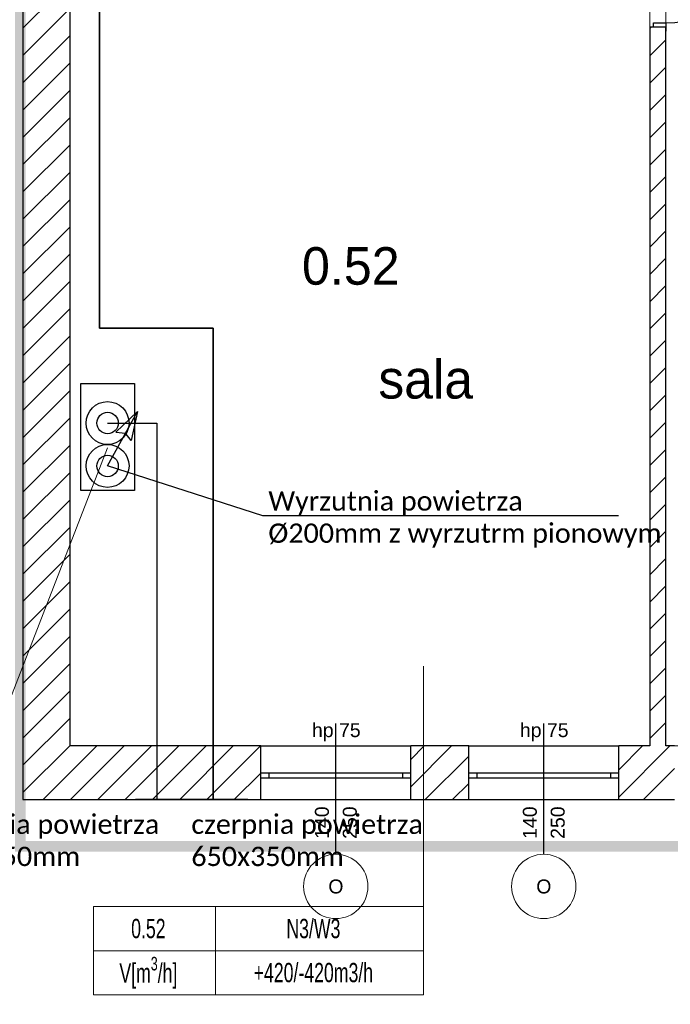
# Model space of a CAD drawing. Header units: millimetres. Extents: x -40063 to 512011, y 350190 to 687060.
# Tile 69 of 256: x 145232 to 151303, y 453727 to 462907. Entities that reach past the tile are written whole.
import ezdxf

# ---------------------------------------------------------------- set-up
doc = ezdxf.new("R2010")
doc.units = ezdxf.units.MM
doc.linetypes.add('DASHDOT', pattern=[1, 0.5, -0.25, 0, -0.25])
for name, color, linetype, lineweight in [('_IS_WM_OPIS', 7, 'Continuous', 9), ('AP_nawiew N1', 5, 'Continuous', 35), ('FLUID-BILANSE', 150, 'Continuous', 18), ('J_centrala', 6, 'Continuous', 30), ('J_czerpnia', 4, 'Continuous', 30), ('J_opis srednicy', 7, 'Continuous', 30), ('J_zakres opracowania', 226, 'DASHDOT', 30)]:
    doc.layers.add(name, color=color, linetype=linetype, lineweight=lineweight)
for name, color, linetype in [('Elementy Modelu - Strefy', 8, 'Continuous'), ('IS_WM_OPIS', 7, 'Continuous'), ('J_opis pomieszczeń', 8, 'Continuous'), ('Konstrukcja - Ściany zew', 8, 'Continuous'), ('X_ref', 8, 'Continuous')]:
    doc.layers.add(name, color=color, linetype=linetype)
doc.styles.add('ARIAL NARROW', font='ARIALN.TTF', dxfattribs={"width": 0.8})
doc.styles.add('GENERATED_STYLE_1', font='arial.ttf')
doc.styles.add('GENERATED_STYLE_2', font='txt')
doc.styles.get("Standard").update_dxf_attribs({"font": 'arial.ttf'})

# ---------------------------------------------------------------- blocks, each defined once
blk = doc.blocks.new('fgdfxf')
at = {"layer": 'J_opis srednicy'}
for p, q in [((13318.19, 246.62), (13346.09, 297.47)), ((13346.09, 297.47), (13326.06, 278.19)), ((13346.09, 297.47), (13340.14, 270.31)), ((13326.06, 278.19), (13334.97, 277.2)), ((13340.14, 270.31), (13334.64, 277.39))]:
    blk.add_line(p, q, dxfattribs=at)
blk = doc.blocks.new('fdgdfg')
at = {"layer": 'Elementy Modelu - Strefy', "linetype": 'Continuous', "lineweight": 0}
for p, q in [((-197980.3, 455769.9), (-197980.3, 447699.9)), ((-192570.3, 447699.9), (-192570.3, 455769.9)), ((-192420.3, 455769.9), (-192420.3, 447699.9)), ((-197980.3, 447699.9), (-192570.3, 447699.9)), ((-192420.3, 447699.9), (-186870.3, 447699.9))]:
    blk.add_line(p, q, dxfattribs=at)
at = {"layer": 'Konstrukcja - Ściany zew', "linetype": 'Continuous'}
for p, q in [((-198420.3, 457619.9), (-198420.3, 447199.9)), ((-197980.3, 447699.9), (-197980.3, 455769.9)), ((-198420.3, 454391.7), (-197980.3, 454831.7)), ((-198420.3, 454137.2), (-197980.3, 454577.2)), ((-192535.3, 454399.9), (-192535.3, 454439.9)), ((-192535.3, 454439.9), (-192420.3, 454439.9)), ((-192420.3, 454439.9), (-192420.3, 454399.9)), ((-198420.3, 453882.6), (-197980.3, 454322.6)), ((-192570.3, 454386.9), (-192557.3, 454399.9)), ((-192570.3, 454399.9), (-192570.3, 454362.9)), ((-192535.3, 454399.9), (-192570.3, 454399.9)), ((-192570.3, 454399.9), (-192570.3, 447699.9)), ((-192535.3, 454399.9), (-192570.3, 454399.9)), ((-192570.3, 454399.9), (-192570.3, 454362.9)), ((-192420.3, 454399.9), (-192535.3, 454399.9)), ((-192420.3, 454399.9), (-192535.3, 454399.9)), ((-192420.3, 454399.9), (-192535.3, 454399.9)), ((-192420.3, 454399.9), (-192420.3, 454362.9)), ((-192420.3, 447699.9), (-192420.3, 454399.9)), ((-192420.3, 454399.9), (-192420.3, 454362.9)), ((-192570.3, 454132.3), (-192420.3, 454282.3)), ((-198420.3, 453628.1), (-197980.3, 454068.1)), ((-192570.3, 453877.8), (-192420.3, 454027.8)), ((-198420.3, 453373.5), (-197980.3, 453813.5)), ((-192570.3, 453623.2), (-192420.3, 453773.2)), ((-198420.3, 453119), (-197980.3, 453559)), ((-192570.3, 453368.7), (-192420.3, 453518.7)), ((-198420.3, 452864.4), (-197980.3, 453304.4)), ((-192570.3, 453114.1), (-192420.3, 453264.1)), ((-198420.3, 452609.8), (-197980.3, 453049.8)), ((-192570.3, 452859.6), (-192420.3, 453009.6)), ((-198420.3, 452355.3), (-197980.3, 452795.3)), ((-192570.3, 452605), (-192420.3, 452755)), ((-198420.3, 452100.7), (-197980.3, 452540.7)), ((-192570.3, 452350.4), (-192420.3, 452500.4)), ((-198420.3, 451846.2), (-197980.3, 452286.2)), ((-192570.3, 452095.9), (-192420.3, 452245.9)), ((-198420.3, 451591.6), (-197980.3, 452031.6)), ((-192570.3, 451841.3), (-192420.3, 451991.3)), ((-198420.3, 451337), (-197980.3, 451777)), ((-192570.3, 451586.8), (-192420.3, 451736.8)), ((-198420.3, 451082.5), (-197980.3, 451522.5)), ((-192570.3, 451332.2), (-192420.3, 451482.2)), ((-198420.3, 450827.9), (-197980.3, 451267.9)), ((-192570.3, 451077.6), (-192420.3, 451227.6)), ((-198420.3, 450573.4), (-197980.3, 451013.4)), ((-192570.3, 450823.1), (-192420.3, 450973.1)), ((-198420.3, 450318.8), (-197980.3, 450758.8)), ((-192570.3, 450568.5), (-192420.3, 450718.5)), ((-198420.3, 450064.3), (-197980.3, 450504.3)), ((-192570.3, 450314), (-192420.3, 450464)), ((-198420.3, 449809.7), (-197980.3, 450249.7)), ((-192570.3, 450059.4), (-192420.3, 450209.4)), ((-198420.3, 449555.1), (-197980.3, 449995.1)), ((-192570.3, 449804.9), (-192420.3, 449954.9)), ((-198420.3, 449300.6), (-197980.3, 449740.6)), ((-192570.3, 449550.3), (-192420.3, 449700.3)), ((-198420.3, 449046), (-197980.3, 449486)), ((-192570.3, 449295.7), (-192420.3, 449445.7)), ((-198420.3, 448791.5), (-197980.3, 449231.5)), ((-192570.3, 449041.2), (-192420.3, 449191.2)), ((-198420.3, 448536.9), (-197980.3, 448976.9)), ((-192570.3, 448786.6), (-192420.3, 448936.6)), ((-198420.3, 448282.3), (-197980.3, 448722.3)), ((-192570.3, 448532.1), (-192420.3, 448682.1)), ((-198420.3, 448027.8), (-197980.3, 448467.8)), ((-192570.3, 448277.5), (-192420.3, 448427.5)), ((-198420.3, 447773.2), (-197980.3, 448213.2)), ((-192570.3, 448022.9), (-192420.3, 448172.9)), ((-198420.3, 447518.7), (-197980.3, 447958.7)), ((-195500.9, 446689.6), (-195500.9, 447907.7)), ((-193560.9, 446689.6), (-193560.9, 447907.7)), ((-192570.3, 447768.4), (-192420.3, 447918.4)), ((-198420.3, 447264.1), (-197980.3, 447704.1)), ((-198229.9, 447199.9), (-197729.9, 447699.9)), ((-196200.9, 447699.9), (-197980.3, 447699.9)), ((-197975.4, 447199.9), (-197475.4, 447699.9)), ((-197720.8, 447199.9), (-197220.8, 447699.9)), ((-197466.3, 447199.9), (-196966.3, 447699.9)), ((-197211.7, 447199.9), (-196711.7, 447699.9)), ((-196957.1, 447199.9), (-196457.1, 447699.9)), ((-196702.6, 447199.9), (-196202.6, 447699.9)), ((-196200.9, 447449.9), (-196200.9, 447699.9)), ((-196200.9, 447699.9), (-194800.9, 447699.9)), ((-194800.9, 447574.2), (-194675.2, 447699.9)), ((-194800.9, 447319.6), (-194420.7, 447699.9)), ((-194800.9, 447449.9), (-194800.9, 447699.9)), ((-194260.9, 447699.9), (-194800.9, 447699.9)), ((-194260.9, 447449.9), (-194260.9, 447699.9)), ((-194260.9, 447699.9), (-192860.9, 447699.9)), ((-192860.9, 447477.7), (-192638.8, 447699.9)), ((-192860.9, 447223.2), (-192384.2, 447699.9)), ((-192860.9, 447449.9), (-192860.9, 447699.9)), ((-192570.3, 447699.9), (-192860.9, 447699.9)), ((-192340.9, 447699.9), (-192420.3, 447699.9)), ((-194666.1, 447199.9), (-194260.9, 447605.1)), ((-196448, 447199.9), (-196200.9, 447447)), ((-196200.9, 447399.9), (-196200.9, 447449.9)), ((-196200.9, 447449.9), (-196125.9, 447449.9)), ((-196200.9, 447399.9), (-196200.9, 447449.9)), ((-196125.9, 447449.9), (-196125.9, 447399.9)), ((-196125.9, 447449.9), (-194875.9, 447449.9)), ((-194875.9, 447399.9), (-194875.9, 447449.9)), ((-194875.9, 447449.9), (-194800.9, 447449.9)), ((-194800.9, 447399.9), (-194800.9, 447449.9)), ((-194800.9, 447399.9), (-194800.9, 447449.9)), ((-194260.9, 447399.9), (-194260.9, 447449.9)), ((-194260.9, 447449.9), (-194185.9, 447449.9)), ((-194260.9, 447399.9), (-194260.9, 447449.9)), ((-194185.9, 447449.9), (-194185.9, 447399.9)), ((-194185.9, 447449.9), (-192935.9, 447449.9)), ((-192935.9, 447399.9), (-192935.9, 447449.9)), ((-192935.9, 447449.9), (-192860.9, 447449.9)), ((-192860.9, 447399.9), (-192860.9, 447449.9)), ((-192860.9, 447399.9), (-192860.9, 447449.9)), ((-192629.6, 447199.9), (-192340.9, 447488.6)), ((-196200.9, 447199.9), (-196200.9, 447399.9)), ((-196125.9, 447399.9), (-196200.9, 447399.9)), ((-194875.9, 447399.9), (-196125.9, 447399.9)), ((-194800.9, 447399.9), (-194875.9, 447399.9)), ((-194800.9, 447199.9), (-194800.9, 447399.9)), ((-194411.6, 447199.9), (-194260.9, 447350.5)), ((-194260.9, 447199.9), (-194260.9, 447399.9)), ((-194185.9, 447399.9), (-194260.9, 447399.9)), ((-192935.9, 447399.9), (-194185.9, 447399.9)), ((-192860.9, 447399.9), (-192935.9, 447399.9)), ((-192860.9, 447199.9), (-192860.9, 447399.9)), ((-198420.3, 447199.9), (-196200.9, 447199.9)), ((-196200.9, 447199.9), (-194800.9, 447199.9)), ((-194800.9, 447199.9), (-194260.9, 447199.9)), ((-194260.9, 447199.9), (-192860.9, 447199.9)), ((-192860.9, 447199.9), (-192340.9, 447199.9))]:
    blk.add_line(p, q, dxfattribs=at)
blk.add_arc((-192420.3, 455259.9), 820, 270, 0, dxfattribs=at)
at = {"layer": 'Konstrukcja - Ściany zew', "color": 251, "linetype": 'Continuous', "lineweight": 13}
for centre, start, end in [((-195500.9, 446389.6), 0, 180), ((-193560.9, 446389.6), 0, 180), ((-195500.9, 446389.6), 180, 0), ((-193560.9, 446389.6), 180, 0)]:
    blk.add_arc(centre, 300, start, end, dxfattribs=at)
at = {"layer": 'Elementy Modelu - Strefy', "lineweight": 13, "style": 'GENERATED_STYLE_2'}
blk.add_text('0.52', height=350, dxfattribs=at).set_placement((-195816.3, 451999.7))
at = {"layer": 'J_opis pomieszczeń', "linetype": 'Continuous', "style": 'GENERATED_STYLE_2'}
blk.add_text('sala', height=359.99, dxfattribs=at).set_placement((-195103.5, 450938.1))
at = {"layer": 'Konstrukcja - Ściany zew', "char_height": 130, "attachment_point": 7, "style": 'GENERATED_STYLE_1'}
for s, insert in [('{hp 75}', (-195723.2, 447742.4)), ('{hp 75}', (-193783.2, 447742.4)), ('{O}', (-195570.5, 446322.4)), ('{O}', (-193630.5, 446322.4))]:
    blk.add_mtext(s, dxfattribs=dict(at, insert=insert))
at = {"layer": 'Konstrukcja - Ściany zew', "char_height": 130, "attachment_point": 7, "rotation": 90, "style": 'GENERATED_STYLE_1'}
for s, insert in [('{140}', (-195563.8, 446832.8)), ('{250}', (-195303.8, 446832.8)), ('{140}', (-193623.8, 446832.8)), ('{250}', (-193363.8, 446832.8))]:
    blk.add_mtext(s, dxfattribs=dict(at, insert=insert))

msp = doc.modelspace()

# ---------------------------------------------------------------- linework, layer by layer
at = {"layer": '_IS_WM_OPIS', "color": 7}
msp.add_lwpolyline([(144402.34105, 454671.78716), (146052.3447, 458916.58916)], dxfattribs=at)
at = {"layer": 'AP_nawiew N1'}
for p, q in [((145976.72537, 467928.80781), (145976.72537, 460029.68462)), ((145976.72537, 460029.68462), (147037.34246, 460029.68462)), ((147037.34246, 460029.68462), (147037.34246, 455636.58916)), ((146712.34246, 455636.58916), (147362.34246, 455636.58916))]:
    msp.add_line(p, q, dxfattribs=at)
at = {"layer": 'FLUID-BILANSE'}
msp.add_line((148999.1448, 456878.39192), (148999.1448, 454637.75983), dxfattribs=at)
for points in [[(145919.8488, 454227.18703), (145919.8488, 454637.75983), (147058.38936, 454637.75983), (147058.38936, 454227.18703)], [(147058.38936, 454227.18703), (147058.38936, 454637.75983), (148999.1448, 454637.75983), (148999.1448, 454227.18703)], [(145919.8488, 453816.61423), (145919.8488, 454227.18703), (147058.38936, 454227.18703), (147058.38936, 453816.61423)], [(147058.38936, 453816.61423), (147058.38936, 454227.18703), (148999.1448, 454227.18703), (148999.1448, 453816.61423)]]:
    msp.add_lwpolyline(points, close=True, dxfattribs=at)
at = {"layer": 'IS_WM_OPIS'}
for p, q in [((147500.14346, 458280), (146052.3447, 458746.58916)), ((150820, 458280), (147500.14346, 458280))]:
    msp.add_line(p, q, dxfattribs=at)
at = {"layer": 'J_centrala'}
msp.add_lwpolyline([(145802.3447, 459516.58916), (146302.3447, 459516.58916), (146302.3447, 458516.58916), (145802.3447, 458516.58916)], close=True, dxfattribs=at)
at = {"layer": 'J_centrala', "color": 4}
for radius in [200, 100]:
    msp.add_circle((146052.3447, 459146.53791), radius, dxfattribs=at)
at = {"layer": 'J_centrala'}
for radius in [200, 100]:
    msp.add_circle((146052.3447, 458746.58916), radius, dxfattribs=at)
at = {"layer": 'J_czerpnia'}
for p, q in [((146052.3447, 459146.53791), (146512.34246, 459146.53791)), ((146512.34246, 459146.53791), (146512.34246, 455636.58916)), ((146712.34246, 455636.58916), (146312.34246, 455636.58916))]:
    msp.add_line(p, q, dxfattribs=at)
at = {"layer": 'J_zakres opracowania', "ltscale": 1000, "const_width": 100}
msp.add_lwpolyline([(145238.97833, 455200), (179698.13773, 455200), (179698.13773, 465499.99363), (168198.34775, 465499.99363), (168198.34775, 475277.34862), (179787.48799, 475277.34862), (179787.48799, 507377.27761), (172267.92013, 507377.27761), (172267.92013, 513264.6274), (178887.83809, 513264.6274), (178887.83809, 519214.61675), (169238.45678, 519214.61675), (169238.45678, 523014.48912), (139342.26689, 523014.48912), (139342.26689, 512420.85011), (168578.26628, 512420.85011), (168578.26628, 488928.49204), (155218.96566, 488928.49204), (155218.96566, 468968.52781), (145238.97833, 468968.52781), (145238.97833, 455200)], dxfattribs=at)

# ---------------------------------------------------------------- block references
at = {"layer": 'J_opis srednicy', "xscale": 10, "yscale": 10, "zscale": 10}
msp.add_blockref('fgdfxf', (12870.39918, 456280.41825), dxfattribs=at)
at = {"layer": 'X_ref'}
msp.add_blockref('fdgdfg', (343682.59615, 8436.71479), dxfattribs=at)

# ---------------------------------------------------------------- texts
at = {"layer": 'FLUID-BILANSE', "char_height": 180, "attachment_point": 5, "style": 'ARIAL NARROW'}
for s, insert, width in [('0.52', (146433.0648, 454432.47343), 1026.432), ('N3/W3', (147972.7128, 454432.47343), 2052.864), ('\\A1;V[m\\H0.7x;\\S3^ ;\\H1.4286x;/h]', (146433.0648, 454021.90063), 1026.432), ('+420/-420m3/h', (147972.7128, 454021.90063), 2052.864)]:
    msp.add_mtext(s, dxfattribs=dict(at, insert=insert, width=width))
at = {"layer": 'IS_WM_OPIS', "char_height": 179.9999966, "width": 5935.9201341, "attachment_point": 1, "rotation": 0.000000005}
for s, insert in [('\\fCalibri|b0|i0|c238;Wyrzutnia powietrza\\P%%C200mm z wyrzutrm pionowym', (147552.54325, 458509.98997)), ('\\fCalibri|b0|i0|c238;czerpnia powietrza \\P400x250mm', (144374.28071, 455496.18054)), ('\\fCalibri|b0|i0|c238;czerpnia powietrza \\P650x350mm', (146834.06315, 455496.18054)), ('\\fCalibri|b0|i0|c238;Centrala wentylacyjna stojąca\\Ptyp L/C/500/X/INT\\Pcentrala do sali 0.52\\Pnawiew: 420 m3/h\\Pwywiew: 420 m3/h\\Pspręż: 50/50 Pa\\Ppredkośc nawiewu i wywiewu powietrza 0,36m/s\\Pkrócce przyłaczeniowe czerpni i wyrzutni %%C200mm\\Pnawienik wyporowy\\Pcentrala stojąca\\Pfiltr M5,M5\\Pwymiennik przeciwpradowy\\Pmoc elektryczna wentylatorów: 167W\\Pzasilanie: 230V/1F/50Hz\\Pmoc nagrzewnicy obliczeniowa: 0,5kW, moc maksymalna 2,0kW\\Pmoc akustyczna: 34,6 dB(A)\\Pmasa: 200kg \\Pwymiary lxhxw: 1000x2100x500mm\\P\\P', (140268.9744, 454941.88173))]:
    msp.add_mtext(s, dxfattribs=dict(at, insert=insert))

doc.saveas('drawing.dxf')
